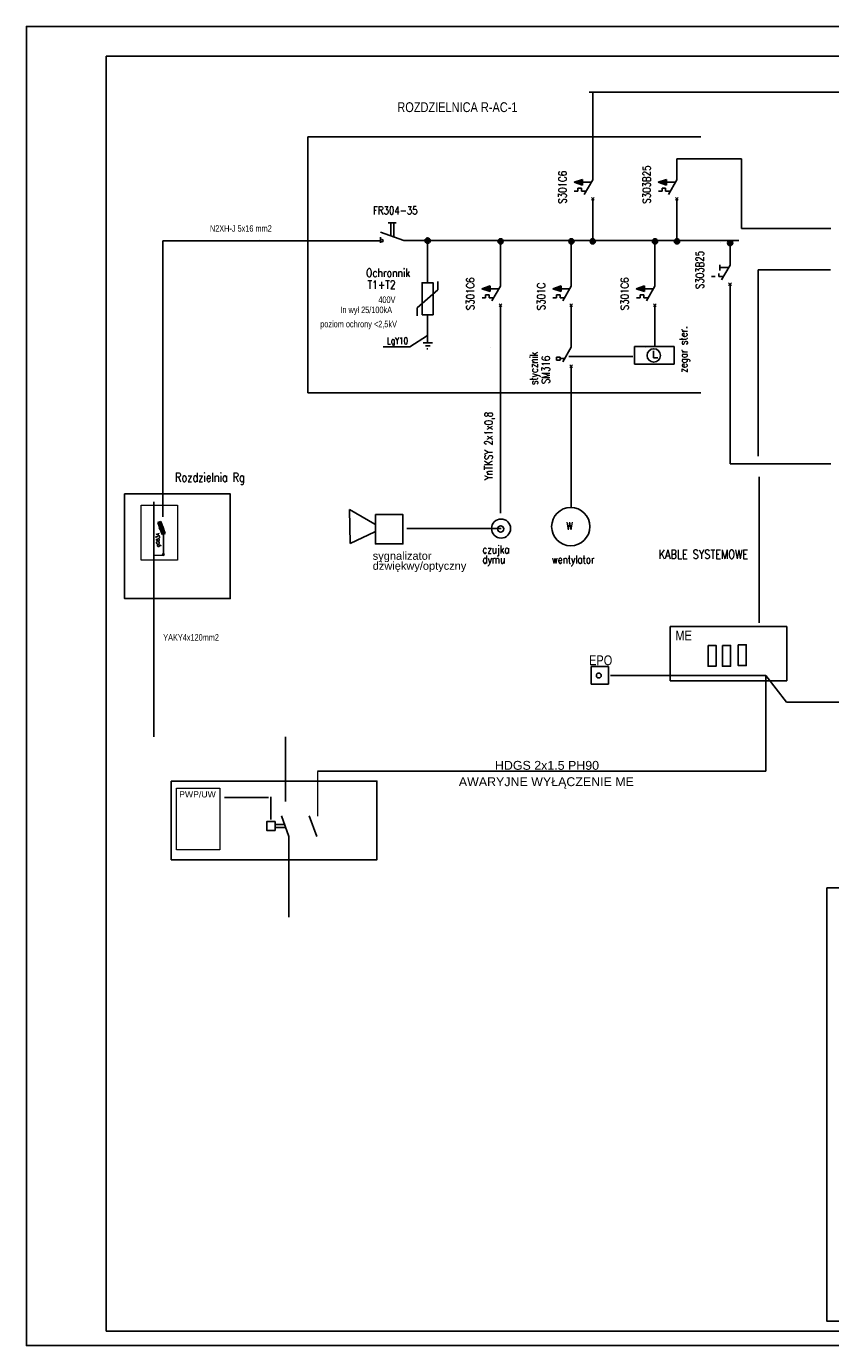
# Model space of a CAD drawing. Header units: millimetres. Extents: x 18084 to 47233, y 38174 to 56392.
# Tile 36 of 251: x 24434 to 26245, y 38174 to 41143. Entities that reach past the tile are written whole.
import ezdxf
from ezdxf.enums import TextEntityAlignment as Align
from ezdxf.lldxf.tags import DXFTag

# ---------------------------------------------------------------- set-up
doc = ezdxf.new("R2010")
doc.units = ezdxf.units.MM
doc.header["$LTSCALE"] = 100
for name, pattern in [('ACAD_ISO03W100', [30, 12, -18]), ('ACAD_ISO11W100', [33.5, 12, -3, 12, -3, 0.5, -3]), ('BN-Dasch0_9mm-Space0_9mm', [20, 10, -10]), ('HIDDEN', [0.375, 0.25, -0.125])]:
    doc.linetypes.add(name, pattern=pattern)
for name, color, linetype in [('E1', 34, 'Continuous'), ('E2', 5, 'Continuous'), ('E4', 1, 'Continuous'), ('E5', 7, 'Continuous'), ('E_ramka_wew', 10, 'Continuous'), ('E_ramka_zew', 9, 'Continuous'), ('EL_opis_c', 4, 'Continuous'), ('EL_przewody', 6, 'Continuous'), ('EL_schemat', 6, 'Continuous'), ('EL_symbol_c', 4, 'Continuous'), ('EL_symbol_g', 2, 'Continuous'), ('Elprzew', 6, 'Continuous'), ('eodgro', 6, 'Continuous'), ('przewody', 6, 'Continuous'), ('RAMKA', 1, 'Continuous')]:
    doc.layers.add(name, color=color, linetype=linetype)
for name, color, linetype, lineweight in [('Ekabel', 1, 'ACAD_ISO03W100', 50), ('etabel', 1, 'Continuous', 35), ('PRO_LUC_WYPOSAZENIE', 8, 'Continuous', 0)]:
    doc.layers.add(name, color=color, linetype=linetype, lineweight=lineweight)
doc.styles.add('ARIAL', font='arial.ttf', dxfattribs={"width": 0.8})
doc.styles.add('DIM', font='ROMANS.shx', dxfattribs={"width": 0.8})
doc.styles.add('GENERATED_STYLE_2', font='arial.ttf')
doc.styles.add('ROMANS', font='romans.shx', dxfattribs={"width": 0.7})
doc.styles.get("Standard").update_dxf_attribs({"font": 'arial.ttf'})
tags = doc.linetypes.add('DASHED', pattern=[19.05, 12.7, -6.35]).pattern_tags.tags
tags[6:7] = [DXFTag(74, 4), DXFTag(75, 0), DXFTag(340, '0'), DXFTag(46, 1.0), DXFTag(50, 0.0), DXFTag(44, 0.0), DXFTag(45, 0.0)]
tags[4:5] = [DXFTag(74, 4), DXFTag(75, 0), DXFTag(340, '0'), DXFTag(46, 1.0), DXFTag(50, 0.0), DXFTag(44, 0.0), DXFTag(45, 0.0)]

# ---------------------------------------------------------------- blocks, each defined once
blk = doc.blocks.new('ochronnik')
at = {"layer": 'E1'}
for p, q in [((1807.23, 226.95), (1807.23, 228.25)), ((1809.56, 227.21), (1809.56, 225.4)), ((1804.89, 221.31), (1809.56, 225.4)), ((1804.89, 221.31), (1804.89, 219.5)), ((1807.23, 219.76), (1807.23, 218.46))]:
    blk.add_line(p, q, dxfattribs=at)
blk.add_lwpolyline([(1806, 219.76), (1808.46, 219.76), (1808.46, 226.95), (1806, 226.95)], close=True, dxfattribs=at)
blk = doc.blocks.new('EL_wyłQ')
at = {"layer": 'EL_symbol_g', "color": 4}
for p, q in [((-4.69, 5), (-4.69, 2)), ((-4.69, 4), (-1.46, 4)), ((-4.69, 3), (-1.09, 3))]:
    blk.add_line(p, q, dxfattribs=at)
at = {"layer": 'EL_symbol_g'}
blk.add_line((0, 0), (-2.55, 7), dxfattribs=at)
blk = doc.blocks.new('EL_puszka')
at = {"layer": 'EL_schemat'}
blk.add_hatch(color=256, dxfattribs=at).paths.add_polyline_path([(0.65, 0, 1), (-0.65, 0, 1)])
blk.add_circle((0, 0), 0.65, dxfattribs=at)

msp = doc.modelspace()

# ---------------------------------------------------------------- hatches: boundary and pattern name
for points in [[(25343.6, 40661.2, 1), (25331.7, 40661.2, 1)], [(25507.8, 40659.6, 1), (25496, 40659.6, 1)], [(25667.4, 40659.6, 1), (25655.6, 40659.6, 1)], [(25715.5, 40659.6, 1), (25703.7, 40659.6, 1)], [(25855.5, 40659.6, 1), (25843.7, 40659.6, 1)], [(25905, 40659.6, 1), (25893.2, 40659.6, 1)], [(26024.7, 40655.9, 1), (26012.9, 40655.9, 1)]]:
    msp.add_hatch(color=256).paths.add_polyline_path(points)
at = {"layer": 'E1'}
for points in [[(25686.2, 40798.8), (25667.6, 40792.6), (25686.2, 40786.3), (25686.2, 40792.6)], [(25686.2, 40798.8), (25667.6, 40792.6), (25686.2, 40786.3), (25686.2, 40792.6)], [(25686.3, 40798.8), (25667.7, 40792.6), (25686.3, 40786.3), (25686.3, 40792.6)], [(25686.3, 40798.8), (25667.7, 40792.6), (25686.3, 40786.3), (25686.3, 40792.6)], [(25875.7, 40798.8), (25857.1, 40792.6), (25875.7, 40786.3), (25875.7, 40792.6)], [(25875.7, 40798.8), (25857.1, 40792.6), (25875.7, 40786.3), (25875.7, 40792.6)], [(25875.8, 40798.8), (25857.2, 40792.6), (25875.8, 40786.3), (25875.8, 40792.6)], [(25875.8, 40798.8), (25857.2, 40792.6), (25875.8, 40786.3), (25875.8, 40792.6)], [(25478.5, 40559.1), (25459.9, 40552.8), (25478.5, 40546.6), (25478.5, 40552.8)], [(25478.5, 40559.1), (25459.9, 40552.8), (25478.5, 40546.6), (25478.5, 40552.8)], [(25478.6, 40559.1), (25460, 40552.8), (25478.6, 40546.6), (25478.6, 40552.8)], [(25478.6, 40559.1), (25460, 40552.8), (25478.6, 40546.6), (25478.6, 40552.8)], [(25638.1, 40559.1), (25619.5, 40552.8), (25638.1, 40546.6), (25638.1, 40552.8)], [(25638.1, 40559.1), (25619.5, 40552.8), (25638.1, 40546.6), (25638.1, 40552.8)], [(25638.1, 40559.1), (25619.6, 40552.8), (25638.1, 40546.6), (25638.1, 40552.8)], [(25638.1, 40559.1), (25619.6, 40552.8), (25638.1, 40546.6), (25638.1, 40552.8)], [(25826.2, 40559.1), (25807.6, 40552.8), (25826.2, 40546.6), (25826.2, 40552.8)], [(25826.2, 40559.1), (25807.6, 40552.8), (25826.2, 40546.6), (25826.2, 40552.8)], [(25826.3, 40559.1), (25807.7, 40552.8), (25826.3, 40546.6), (25826.3, 40552.8)], [(25826.3, 40559.1), (25807.7, 40552.8), (25826.3, 40546.6), (25826.3, 40552.8)]]:
    msp.add_hatch(color=256, dxfattribs=at).paths.add_polyline_path(points)

# ---------------------------------------------------------------- linework, layer by layer
for p, q in [((24958.7, 40661.8), (25063.5, 40661)), ((25337.7, 40431), (25327.7, 40431)), ((25327.7, 40431), (25348.5, 40431)), ((25332.7, 40424.5), (25343.4, 40424.5)), ((25336.2, 40417.5), (25338.1, 40417.5))]:
    msp.add_line(p, q)
at = {"linetype": 'ACAD_ISO11W100'}
msp.add_line((25231.3, 40668.9), (25231.3, 40656.5), dxfattribs=at)
msp.add_lwpolyline([(25883.6, 39792.4), (26146.6, 39792.4), (26146.6, 39670.6), (25883.6, 39670.6)], close=True, dxfattribs=at)
msp.add_lwpolyline([(24760.4, 39444.8), (25223.6, 39444.8), (25223.6, 39267.5), (24760.4, 39267.5)], close=True)
for centre in [(25337.7, 40661.2), (25501.9, 40659.6), (25661.5, 40659.6), (25709.6, 40659.6), (25849.6, 40659.6), (25899.1, 40659.6), (26018.8, 40655.9)]:
    msp.add_circle(centre, 5.91)
at = {"layer": 'E1', "linetype": 'Continuous'}
for p, q in [((25709.4, 40798.1), (25709.4, 40845.2)), ((25709.4, 40798.1), (25709.4, 40845.2)), ((25899, 40798.1), (25899, 40845.2)), ((25899, 40798.1), (25899, 40845.2)), ((25668, 40772.4), (25676, 40772.4)), ((25668, 40772.4), (25676, 40772.4)), ((25668.1, 40772.4), (25676.1, 40772.4)), ((25668.1, 40772.4), (25676.1, 40772.4)), ((25676.1, 40772.4), (25676.1, 40779)), ((25676.1, 40779), (25684.1, 40779)), ((25676.1, 40779), (25684.1, 40779)), ((25676.1, 40772.4), (25676.1, 40779)), ((25676.1, 40779), (25684.1, 40779)), ((25676.1, 40779), (25684.1, 40779)), ((25684.1, 40772.4), (25684.1, 40779)), ((25684.1, 40772.4), (25684.1, 40779)), ((25694.5, 40772.4, 1.8), (25684.1, 40772.4, 1.8)), ((25694.6, 40772.4, 1.8), (25684.1, 40772.4, 1.8)), ((25694.5, 40772.4, 1.8), (25684.1, 40772.4, 1.8)), ((25694.6, 40772.4, 1.8), (25684.1, 40772.4, 1.8)), ((25709.4, 40798.1), (25690.2, 40765.1)), ((25709.4, 40798.1), (25690.2, 40765.1)), ((25857.6, 40772.4), (25865.5, 40772.4)), ((25857.6, 40772.4), (25865.6, 40772.4)), ((25857.6, 40772.4), (25865.5, 40772.4)), ((25857.6, 40772.4), (25865.6, 40772.4)), ((25865.6, 40772.4), (25865.6, 40779)), ((25865.6, 40779), (25873.6, 40779)), ((25865.6, 40772.4), (25865.6, 40779)), ((25865.6, 40779), (25873.6, 40779)), ((25865.7, 40779), (25873.7, 40779)), ((25865.7, 40779), (25873.7, 40779)), ((25873.7, 40772.4), (25873.7, 40779)), ((25873.7, 40772.4), (25873.7, 40779)), ((25884.1, 40772.4, 1.8), (25873.7, 40772.4, 1.8)), ((25884.1, 40772.4, 1.8), (25873.7, 40772.4, 1.8)), ((25884.1, 40772.4, 1.8), (25873.7, 40772.4, 1.8)), ((25884.1, 40772.4, 1.8), (25873.7, 40772.4, 1.8)), ((25899, 40798.1), (25879.8, 40765.1)), ((25899, 40798.1), (25879.8, 40765.1)), ((25706.4, 40758.3), (25712.4, 40752.3)), ((25706.4, 40752.3), (25712.4, 40758.3)), ((25706.4, 40758.3), (25712.4, 40752.3)), ((25706.4, 40752.3), (25712.4, 40758.3)), ((25709.4, 40755.3), (25709.4, 40736.7)), ((25709.4, 40755.3), (25709.4, 40736.7)), ((25895.9, 40758.3), (25901.9, 40752.3)), ((25895.9, 40752.3), (25901.9, 40758.3)), ((25895.9, 40758.3), (25901.9, 40752.3)), ((25895.9, 40752.3), (25901.9, 40758.3)), ((25898.9, 40755.3), (25898.9, 40736.7)), ((25898.9, 40755.3), (25898.9, 40736.7)), ((26018.6, 40605.9), (26018.6, 40653)), ((26018.6, 40605.9), (26018.6, 40653)), ((25501.8, 40558.4), (25501.8, 40605.4)), ((25501.8, 40558.4), (25501.8, 40605.4)), ((25661.3, 40558.4), (25661.3, 40605.4)), ((25661.3, 40558.4), (25661.3, 40605.4)), ((25849.4, 40558.4), (25849.4, 40605.4)), ((25849.4, 40558.4), (25849.4, 40605.4)), ((26018.6, 40605.9), (25999.4, 40573)), ((26018.6, 40605.9), (25999.4, 40573)), ((25977.2, 40580.3), (25985.2, 40580.3)), ((25977.2, 40580.3), (25985.2, 40580.3)), ((25993.3, 40580.3), (25993.3, 40586.9)), ((25993.3, 40580.3), (25993.3, 40586.9)), ((26003.7, 40580.3, 1.8), (25993.3, 40580.3, 1.8)), ((26003.8, 40580.3, 1.8), (25993.3, 40580.3, 1.8)), ((26003.7, 40580.3, 1.8), (25993.3, 40580.3, 1.8)), ((26003.8, 40580.3, 1.8), (25993.3, 40580.3, 1.8)), ((26015.5, 40566.1), (26021.6, 40560.1)), ((26015.5, 40560.1), (26021.6, 40566.1)), ((26015.5, 40566.1), (26021.6, 40560.1)), ((26015.5, 40560.1), (26021.6, 40566.1)), ((26018.6, 40563.1), (26018.6, 40544.5)), ((26018.6, 40563.1), (26018.6, 40544.5)), ((25460.4, 40532.7), (25468.3, 40532.7)), ((25460.4, 40532.7), (25468.4, 40532.7)), ((25460.4, 40532.7), (25468.3, 40532.7)), ((25460.4, 40532.7), (25468.4, 40532.7)), ((25468.4, 40532.7), (25468.4, 40539.3)), ((25468.4, 40539.3), (25476.4, 40539.3)), ((25468.4, 40532.7), (25468.4, 40539.3)), ((25468.4, 40539.3), (25476.4, 40539.3)), ((25468.5, 40539.3), (25476.5, 40539.3)), ((25468.5, 40539.3), (25476.5, 40539.3)), ((25476.5, 40532.7), (25476.5, 40539.3)), ((25476.5, 40532.7), (25476.5, 40539.3)), ((25486.9, 40532.7, 1.8), (25476.5, 40532.7, 1.8)), ((25486.9, 40532.7, 1.8), (25476.5, 40532.7, 1.8)), ((25486.9, 40532.7, 1.8), (25476.5, 40532.7, 1.8)), ((25486.9, 40532.7, 1.8), (25476.5, 40532.7, 1.8)), ((25501.8, 40558.4), (25482.6, 40525.4)), ((25501.8, 40558.4), (25482.6, 40525.4)), ((25619.9, 40532.7), (25627.9, 40532.7)), ((25619.9, 40532.7), (25627.9, 40532.7)), ((25620, 40532.7), (25628, 40532.7)), ((25620, 40532.7), (25628, 40532.7)), ((25628, 40532.7), (25628, 40539.3)), ((25628, 40539.3), (25635.9, 40539.3)), ((25628, 40539.3), (25636, 40539.3)), ((25628, 40532.7), (25628, 40539.3)), ((25628, 40539.3), (25635.9, 40539.3)), ((25628, 40539.3), (25636, 40539.3)), ((25636, 40532.7), (25636, 40539.3)), ((25636, 40532.7), (25636, 40539.3)), ((25646.4, 40532.7, 1.8), (25636, 40532.7, 1.8)), ((25646.5, 40532.7, 1.8), (25636, 40532.7, 1.8)), ((25646.4, 40532.7, 1.8), (25636, 40532.7, 1.8)), ((25646.5, 40532.7, 1.8), (25636, 40532.7, 1.8)), ((25661.3, 40558.4), (25642.1, 40525.4)), ((25661.3, 40558.4), (25642.1, 40525.4)), ((25808.1, 40532.7), (25816, 40532.7)), ((25808.1, 40532.7), (25816.1, 40532.7)), ((25808.1, 40532.7), (25816, 40532.7)), ((25808.1, 40532.7), (25816.1, 40532.7)), ((25816.1, 40532.7), (25816.1, 40539.3)), ((25816.1, 40539.3), (25824.1, 40539.3)), ((25816.1, 40532.7), (25816.1, 40539.3)), ((25816.1, 40539.3), (25824.1, 40539.3)), ((25816.2, 40539.3), (25824.2, 40539.3)), ((25816.2, 40539.3), (25824.2, 40539.3)), ((25824.2, 40532.7), (25824.2, 40539.3)), ((25824.2, 40532.7), (25824.2, 40539.3)), ((25834.6, 40532.7, 1.8), (25824.2, 40532.7, 1.8)), ((25834.6, 40532.7, 1.8), (25824.2, 40532.7, 1.8)), ((25834.6, 40532.7, 1.8), (25824.2, 40532.7, 1.8)), ((25834.6, 40532.7, 1.8), (25824.2, 40532.7, 1.8)), ((25849.4, 40558.4), (25830.3, 40525.4)), ((25849.4, 40558.4), (25830.3, 40525.4)), ((25498.7, 40518.6), (25504.7, 40512.6)), ((25498.7, 40512.6), (25504.7, 40518.6)), ((25498.7, 40518.6), (25504.7, 40512.6)), ((25498.7, 40512.6), (25504.7, 40518.6)), ((25501.7, 40515.6), (25501.7, 40497)), ((25501.7, 40515.6), (25501.7, 40497)), ((25658.2, 40518.6), (25664.3, 40512.6)), ((25658.2, 40512.6), (25664.3, 40518.6)), ((25658.2, 40518.6), (25664.3, 40512.6)), ((25658.2, 40512.6), (25664.3, 40518.6)), ((25661.2, 40515.6), (25661.2, 40497)), ((25661.2, 40515.6), (25661.2, 40497)), ((25846.4, 40518.6), (25852.4, 40512.6)), ((25846.4, 40512.6), (25852.4, 40518.6)), ((25846.4, 40518.6), (25852.4, 40512.6)), ((25846.4, 40512.6), (25852.4, 40518.6)), ((25849.4, 40515.6), (25849.4, 40497)), ((25849.4, 40515.6), (25849.4, 40497)), ((25661.2, 40421.5), (25642.1, 40388.5)), ((25661.2, 40421.5), (25642.1, 40388.5)), ((25627.9, 40392.3), (25627.9, 40398.9)), ((25627.9, 40398.9), (25635.9, 40398.9)), ((25627.9, 40392.3), (25627.9, 40398.9)), ((25627.9, 40398.9), (25635.9, 40398.9)), ((25628, 40398.9), (25636, 40398.9)), ((25628, 40398.9), (25636, 40398.9)), ((25628, 40392.3), (25636, 40392.3)), ((25636, 40392.3), (25636, 40398.9)), ((25636, 40392.3), (25636, 40398.9)), ((25646.4, 40395.8, 1.8), (25636, 40395.8, 1.8)), ((25646.4, 40395.8, 1.8), (25636, 40395.8, 1.8)), ((25646.4, 40395.8, 1.8), (25636, 40395.8, 1.8)), ((25646.4, 40395.8, 1.8), (25636, 40395.8, 1.8)), ((25658.2, 40381.7), (25664.2, 40375.7)), ((25658.2, 40375.7), (25664.2, 40381.7)), ((25658.2, 40381.7), (25664.2, 40375.7)), ((25658.2, 40375.7), (25664.2, 40381.7)), ((25661.2, 40378.7), (25661.2, 40360.1)), ((25661.2, 40378.7), (25661.2, 40360.1))]:
    msp.add_line(p, q, dxfattribs=at)
at = {"layer": 'E1'}
for p, q in [((25667.6, 40792.6), (25686.2, 40798.8)), ((25667.6, 40792.6), (25686.2, 40798.8)), ((25667.6, 40792.6), (25686.2, 40786.3)), ((25667.6, 40792.6), (25686.2, 40786.3)), ((25667.7, 40792.6), (25686.3, 40798.8)), ((25667.7, 40792.6), (25686.3, 40798.8)), ((25667.7, 40792.6), (25686.3, 40786.3)), ((25667.7, 40792.6), (25686.3, 40786.3)), ((25686.2, 40798.8), (25686.2, 40792.6)), ((25686.2, 40798.8), (25686.2, 40792.6)), ((25706.1, 40792.6), (25686.2, 40792.6)), ((25686.2, 40786.3), (25686.2, 40792.6)), ((25706.1, 40792.6), (25686.2, 40792.6)), ((25686.2, 40786.3), (25686.2, 40792.6)), ((25686.3, 40798.8), (25686.3, 40792.6)), ((25686.3, 40798.8), (25686.3, 40792.6)), ((25706.2, 40792.6), (25686.3, 40792.6)), ((25686.3, 40786.3), (25686.3, 40792.6)), ((25706.2, 40792.6), (25686.3, 40792.6)), ((25686.3, 40786.3), (25686.3, 40792.6)), ((25857.1, 40792.6), (25875.7, 40798.8)), ((25857.1, 40792.6), (25875.7, 40798.8)), ((25857.1, 40792.6), (25875.7, 40786.3)), ((25857.1, 40792.6), (25875.7, 40786.3)), ((25857.2, 40792.6), (25875.8, 40798.8)), ((25857.2, 40792.6), (25875.8, 40798.8)), ((25857.2, 40792.6), (25875.8, 40786.3)), ((25857.2, 40792.6), (25875.8, 40786.3)), ((25875.7, 40798.8), (25875.7, 40792.6)), ((25875.7, 40798.8), (25875.7, 40792.6)), ((25895.7, 40792.6), (25875.7, 40792.6)), ((25875.7, 40786.3), (25875.7, 40792.6)), ((25895.7, 40792.6), (25875.7, 40792.6)), ((25875.7, 40786.3), (25875.7, 40792.6)), ((25875.8, 40798.8), (25875.8, 40792.6)), ((25875.8, 40798.8), (25875.8, 40792.6)), ((25895.7, 40792.6), (25875.8, 40792.6)), ((25875.8, 40786.3), (25875.8, 40792.6)), ((25895.7, 40792.6), (25875.8, 40792.6)), ((25875.8, 40786.3), (25875.8, 40792.6)), ((25248.7, 40701), (25267.1, 40701)), ((25254.5, 40672), (25254.5, 40701)), ((25261.3, 40669.5), (25261.3, 40701)), ((25231.8, 40661), (25194.4, 40661)), ((25231.9, 40680.2), (25284, 40661.2)), ((25284, 40661.2), (25315.5, 40661.2)), ((25995.4, 40606.7), (25995.4, 40600.4)), ((25995.4, 40606.7), (25995.4, 40600.4)), ((25995.4, 40606.7), (25995.4, 40600.4)), ((25995.4, 40606.7), (25995.4, 40600.4)), ((26015.3, 40600.4), (25995.4, 40600.4)), ((25995.4, 40594.1), (25995.4, 40600.4)), ((26015.4, 40600.4), (25995.4, 40600.4)), ((25995.4, 40594.1), (25995.4, 40600.4)), ((26015.3, 40600.4), (25995.4, 40600.4)), ((25995.4, 40594.1), (25995.4, 40600.4)), ((26015.4, 40600.4), (25995.4, 40600.4)), ((25995.4, 40594.1), (25995.4, 40600.4)), ((25459.9, 40552.8), (25478.5, 40559.1)), ((25459.9, 40552.8), (25478.5, 40559.1)), ((25459.9, 40552.8), (25478.5, 40546.6)), ((25459.9, 40552.8), (25478.5, 40546.6)), ((25460, 40552.8), (25478.6, 40559.1)), ((25460, 40552.8), (25478.6, 40559.1)), ((25460, 40552.8), (25478.6, 40546.6)), ((25460, 40552.8), (25478.6, 40546.6)), ((25478.5, 40559.1), (25478.5, 40552.8)), ((25478.5, 40559.1), (25478.5, 40552.8)), ((25498.5, 40552.8), (25478.5, 40552.8)), ((25478.5, 40546.6), (25478.5, 40552.8)), ((25498.5, 40552.8), (25478.5, 40552.8)), ((25478.5, 40546.6), (25478.5, 40552.8)), ((25478.6, 40559.1), (25478.6, 40552.8)), ((25478.6, 40559.1), (25478.6, 40552.8)), ((25498.5, 40552.8), (25478.6, 40552.8)), ((25478.6, 40546.6), (25478.6, 40552.8)), ((25498.5, 40552.8), (25478.6, 40552.8)), ((25478.6, 40546.6), (25478.6, 40552.8)), ((25619.5, 40552.8), (25638.1, 40559.1)), ((25619.5, 40552.8), (25638.1, 40559.1)), ((25619.5, 40552.8), (25638.1, 40546.6)), ((25619.5, 40552.8), (25638.1, 40546.6)), ((25619.6, 40552.8), (25638.1, 40559.1)), ((25619.6, 40552.8), (25638.1, 40559.1)), ((25619.6, 40552.8), (25638.1, 40546.6)), ((25619.6, 40552.8), (25638.1, 40546.6)), ((25638.1, 40559.1), (25638.1, 40552.8)), ((25638.1, 40559.1), (25638.1, 40552.8)), ((25638.1, 40559.1), (25638.1, 40552.8)), ((25638.1, 40559.1), (25638.1, 40552.8)), ((25658, 40552.8), (25638.1, 40552.8)), ((25638.1, 40546.6), (25638.1, 40552.8)), ((25658.1, 40552.8), (25638.1, 40552.8)), ((25638.1, 40546.6), (25638.1, 40552.8)), ((25658, 40552.8), (25638.1, 40552.8)), ((25638.1, 40546.6), (25638.1, 40552.8)), ((25658.1, 40552.8), (25638.1, 40552.8)), ((25638.1, 40546.6), (25638.1, 40552.8)), ((25807.6, 40552.8), (25826.2, 40559.1)), ((25807.6, 40552.8), (25826.2, 40559.1)), ((25807.6, 40552.8), (25826.2, 40546.6)), ((25807.6, 40552.8), (25826.2, 40546.6)), ((25807.7, 40552.8), (25826.3, 40559.1)), ((25807.7, 40552.8), (25826.3, 40559.1)), ((25807.7, 40552.8), (25826.3, 40546.6)), ((25807.7, 40552.8), (25826.3, 40546.6)), ((25826.2, 40559.1), (25826.2, 40552.8)), ((25826.2, 40559.1), (25826.2, 40552.8)), ((25846.1, 40552.8), (25826.2, 40552.8)), ((25826.2, 40546.6), (25826.2, 40552.8)), ((25846.1, 40552.8), (25826.2, 40552.8)), ((25826.2, 40546.6), (25826.2, 40552.8)), ((25826.3, 40559.1), (25826.3, 40552.8)), ((25826.3, 40559.1), (25826.3, 40552.8)), ((25846.2, 40552.8), (25826.3, 40552.8)), ((25826.3, 40546.6), (25826.3, 40552.8)), ((25846.2, 40552.8), (25826.3, 40552.8)), ((25826.3, 40546.6), (25826.3, 40552.8))]:
    msp.add_line(p, q, dxfattribs=at)
msp.add_circle((25234.7, 40661), 2.83, dxfattribs=at)
at = {"layer": 'E4', "color": 0, "linetype": 'ACAD_ISO11W100'}
for p, q in [((25953, 40895), (25068, 40895)), ((25068, 40895), (25068, 40318.9)), ((25068, 40318.9), (25953, 40318.9))]:
    msp.add_line(p, q, dxfattribs=at)
at = {"layer": 'E4'}
msp.add_line((25063.5, 40661), (24741.3, 40661), dxfattribs=at)
at = {"layer": 'E4', "color": 0, "linetype": 'ACAD_ISO11W100'}
msp.add_lwpolyline([(25803.5, 40423.1), (25893.1, 40423.1), (25893.1, 40382.9), (25803.5, 40382.9)], close=True, dxfattribs=at)
at = {"layer": 'E5'}
for p in [(25337.7, 40447.5), (25237.8, 40421.8)]:
    msp.add_line(p, (25297.4, 40421.8), dxfattribs=at)
at = {"layer": 'E_ramka_wew'}
for p, q in [((25978.6, 40995.4), (25701.7, 40995.4)), ((25709.4, 40845.2), (25709.4, 40995.4)), ((25978.6, 40995.4), (27626.9, 40995.4)), ((25899, 40845.2), (26044.5, 40845.2)), ((26044.5, 40845.2), (26044.5, 40688.5)), ((25709.4, 40661.2), (25709.4, 40736.7)), ((25898.9, 40661.2), (25898.9, 40736.7)), ((26044.5, 40688.5), (26245.5, 40688.5)), ((24741.3, 40056.3), (24741.3, 40661)), ((25637.3, 40661.2), (25818.6, 40661.2)), ((25768.8, 40661.2), (25950.1, 40661.2)), ((25857, 40661.2), (26038.4, 40661.2)), ((26018.6, 40469), (26018.6, 40544.5)), ((25501.7, 40421.5), (25501.7, 40497)), ((25661.2, 40421.5), (25661.2, 40497)), ((25849.4, 40421.5), (25849.4, 40497)), ((26018.6, 40469), (26018.6, 40159)), ((26018.6, 40159), (26245.5, 40159)), ((24721, 40072.9), (24721, 39544.6)), ((26099.3, 39466.7), (26099.3, 39682.3)), ((26099.3, 39682.3), (26145.8, 39622.4)), ((26145.8, 39622.4), (26422.3, 39622.4)), ((25018, 39398.4), (25018, 39544.6)), ((25090.1, 39466.7), (26099.3, 39466.7))]:
    msp.add_line(p, q, dxfattribs=at)
at = {"layer": 'E_ramka_wew', "linetype": 'ACAD_ISO11W100'}
for p, q in [((25709.4, 40845.2), (25709.4, 40845.2)), ((25899, 40845.2), (25899, 40845.2)), ((25063.5, 40661), (25231.3, 40661)), ((25311.5, 40661.2), (25476.5, 40661.2)), ((25315.5, 40661.2), (25315.5, 40661.2)), ((25337.7, 40579.3), (25337.7, 40662.9)), ((25342, 40661.2), (25506.9, 40661.2)), ((25472.4, 40661.2), (25637.3, 40661.2)), ((25479.8, 40659.6), (25479.8, 40659.6)), ((25639.4, 40659.6), (25639.4, 40659.6)), ((25687.5, 40659.6), (25687.5, 40659.6)), ((25827.5, 40659.6), (25827.5, 40659.6)), ((25877, 40659.6), (25877, 40659.6)), ((25996.7, 40655.9), (25996.7, 40655.9)), ((26018.6, 40653), (26018.6, 40653)), ((25337.7, 40481.4), (25337.7, 40431)), ((25479.8, 40419.9), (25479.8, 40419.9)), ((25827.5, 40419.9), (25827.5, 40419.9))]:
    msp.add_line(p, q, dxfattribs=at)
at = {"layer": 'E_ramka_wew', "color": 0}
for p, q in [((25501.8, 40605.4), (25501.8, 40653.7)), ((25661.3, 40605.4), (25661.3, 40653.7)), ((25849.4, 40605.4), (25849.4, 40653.7)), ((25846.3, 40413), (25846.3, 40397.3)), ((25846.3, 40397.3), (25855.9, 40397.3)), ((25661.2, 40360.1), (25661.2, 40059.1)), ((25218.6, 40023), (25161.9, 40056.1)), ((25161.9, 40056.1), (25163.6, 39979.2)), ((25163.6, 39979.2), (25219.2, 40005.6)), ((25025.5, 39320.3), (25025.5, 39138.1))]:
    msp.add_line(p, q, dxfattribs=at)
at = {"layer": 'E_ramka_wew', "color": 5}
for p, q in [((26244.8, 40595.4), (26082.3, 40595.4)), ((26082.3, 40595.4), (26082.3, 40175.8)), ((26084.2, 40129.4), (26084.2, 39800.6))]:
    msp.add_line(p, q, dxfattribs=at)
at = {"layer": 'E_ramka_wew', "color": 1, "linetype": 'DASHED'}
msp.add_line((25501.7, 40421.5), (25501.7, 40047.6), dxfattribs=at)
at = {"layer": 'E_ramka_wew', "color": 0, "linetype": 'DASHED'}
for p, q in [((25655.7, 40400), (25799.9, 40400)), ((25503.1, 40013.1), (25290.6, 40013.1))]:
    msp.add_line(p, q, dxfattribs=at)
at = {"layer": 'E_ramka_wew', "color": 7, "linetype": 'Continuous'}
msp.add_lwpolyline([(28584.2, 38206.8), (28584.2, 41076.2), (24614.2, 41076.2), (24614.2, 38206.8)], close=True, dxfattribs=at)
at = {"layer": 'E_ramka_wew', "color": 0}
for points in [[(24655.2, 40091), (24893.4, 40091), (24893.4, 39855.4), (24655.2, 39855.4)], [(25220.2, 40044.5), (25282, 40044.5), (25282, 39978.4), (25220.2, 39978.4)], [(25969.1, 39749.9), (25987.2, 39749.9), (25987.2, 39703.1), (25969.1, 39703.1)], [(26001.6, 39749.9), (26019.7, 39749.9), (26019.7, 39703.1), (26001.6, 39703.1)], [(26037.1, 39751.5), (26055.2, 39751.5), (26055.2, 39704.6), (26037.1, 39704.6)], [(26236.9, 39204.3), (27370.6, 39204.3), (27370.6, 38229), (26236.9, 38229)]]:
    msp.add_lwpolyline(points, close=True, dxfattribs=at)
msp.add_circle((25847, 40402.7), 15.1, dxfattribs=at)
at = {"layer": 'E_ramka_wew', "color": 0, "linetype": 'DASHED'}
for centre, radius in [((25660, 40017.5), 43.1), ((25503.1, 40013.1), 21.5), ((25502.2, 40012.1), 7.18)]:
    msp.add_circle(centre, radius, dxfattribs=at)
at = {"layer": 'E_ramka_zew', "linetype": 'Continuous'}
msp.add_lwpolyline([(28634.2, 38174), (28634.2, 41143.4), (24434.2, 41143.4), (24434.2, 38174)], close=True, dxfattribs=at)
at = {"layer": 'Ekabel', "lineweight": -2}
msp.add_line((26099.3, 39682.3), (25749.3, 39682.3), dxfattribs=at)
msp.add_lwpolyline([(25706.1, 39702.3), (25744.8, 39702.3), (25744.8, 39662.7), (25706.1, 39662.7)], close=True, dxfattribs=at)
msp.add_circle((25723.1, 39682.3), 5.5, dxfattribs=at)
at = {"layer": 'EL_przewody', "linetype": 'BN-Dasch0_9mm-Space0_9mm'}
for p, q in [((24979.2, 39407.7), (24880.5, 39407.7)), ((24984.7, 39409.5), (24984.7, 39358))]:
    msp.add_line(p, q, dxfattribs=at)
at = {"layer": 'EL_symbol_c'}
msp.add_lwpolyline([(24994.3, 39333.6), (24975.6, 39333.6), (24975.6, 39353.6), (24994.3, 39353.6)], close=True, dxfattribs=at)
at = {"layer": 'EL_symbol_g'}
for p, q in [((24746.4, 40002.1), (24736.7, 40028.7)), ((24739.7, 39999.8), (24730, 40026.4)), ((24742.7, 40000.8), (24733, 40027.4)), ((25088.2, 39319.6), (25071.3, 39366.1))]:
    msp.add_line(p, q, dxfattribs=at)
at = {"layer": 'Elprzew', "ltscale": 10}
msp.add_line((24742.7, 40000.8), (24742.7, 39954.6), dxfattribs=at)
at = {"layer": 'eodgro', "color": 0}
for p, q in [((24730, 40026.4), (24736.7, 40028.7)), ((24739.7, 39999.8), (24746.4, 40002.1))]:
    msp.add_line(p, q, dxfattribs=at)
at = {"layer": 'eodgro'}
for p, q in [((24741.3, 40039.5), (24741.3, 40056.3)), ((24732.1, 40015), (24742.7, 40018.8)), ((24732.8, 40012.8), (24743.4, 40016.6)), ((24733.8, 40010.3), (24744.4, 40014.1))]:
    msp.add_line(p, q, dxfattribs=at)
at = {"layer": 'etabel', "color": 1, "lineweight": 20}
for p, q in [((24742.7, 39952.6), (24721.2, 39952.6)), ((25090.5, 39365.9), (25090.5, 39466.4))]:
    msp.add_line(p, q, dxfattribs=at)
msp.add_lwpolyline([(24692.9, 40065.9), (24774.8, 40065.9), (24774.8, 39942.3), (24692.9, 39942.3)], close=True, dxfattribs=at)
at = {"layer": 'PRO_LUC_WYPOSAZENIE', "color": 1}
msp.add_lwpolyline([(24772.3, 39429.1), (24869.8, 39429.1), (24869.8, 39289.7), (24772.3, 39289.7)], close=True, dxfattribs=at)

# ---------------------------------------------------------------- block references
at = {"layer": 'E2', "xscale": 10, "yscale": 10, "zscale": 10}
msp.add_blockref('ochronnik', (7265.4, 38296.8), dxfattribs=at)
msp.add_blockref('ochronnik', (7265.4, 38296.8), dxfattribs=at)
at = {"layer": 'EL_symbol_g', "xscale": 6.648480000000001, "yscale": 6.648480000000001, "zscale": 6.648480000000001}
msp.add_blockref('EL_wyłQ', (25025.5, 39320.3), dxfattribs=at)
at = {"layer": 'przewody', "xscale": 3, "yscale": 3, "zscale": 3}
msp.add_blockref('EL_puszka', (24742.7, 39954.6), dxfattribs=at)
msp.add_blockref('EL_puszka', (24742.7, 39954.6), dxfattribs=at)
msp.add_blockref('EL_puszka', (24742.7, 39954.6), dxfattribs=at)

# ---------------------------------------------------------------- texts
at = {"style": 'ROMANS', "width": 0.8}
for s, p in [('Rozdzielnia Rg', (24847.6, 40112.5)), ('KABLE SYSTEMOWE', (25958.6, 39939.3))]:
    msp.add_text(s, height=20, dxfattribs=at).set_placement(p, align=Align.BOTTOM_CENTER)
at = {"color": 1, "style": 'ARIAL'}
for s, p in [('HDGS 2x1.5 PH90', (25606.5, 39464.1)), ('AWARYJNE WYŁĄCZENIE ME', (25605.1, 39427.3))]:
    msp.add_text(s, height=20, dxfattribs=at).set_placement(p, align=Align.BOTTOM_CENTER)
msp.add_text('PWP/UW', height=14, rotation=360).set_placement((24778.2, 39407.9))
at = {"layer": 'E2', "linetype": 'HIDDEN', "style": 'ROMANS', "width": 0.8}
for s, height, p in [('S301C6', 17.75, (25650.3, 40744.5)), ('S303B25', 17.75, (25839.8, 40744.5)), ('S303B25', 17.75, (25959.5, 40552.3)), ('S301C6', 17.75, (25442.6, 40504.7)), ('S301C6', 17.75, (25790.3, 40504.7)), ('S301C', 17.75, (25602.2, 40504.7)), ('zegar ster.', 17.748, (25922.5, 40364)), ('stycznik', 17.75, (25585.8, 40336.1)), ('SM316', 17.75, (25612.7, 40338.8)), ('YnTKSY 2x1x0,8', 17.748, (25483.9, 40122.4))]:
    msp.add_text(s, height=height, rotation=90, dxfattribs=at).set_placement(p)
for s, height, p in [('FR304-35', 17.75, (25214.8, 40720.3)), ('W', 17.7, (25649.7, 40010.1)), ('czujka ', 17.75, (25461.1, 39957.1)), ('dymu', 17.75, (25461.1, 39934.7)), ('wentylator', 17.75, (25617.4, 39934.7))]:
    msp.add_text(s, height=height, dxfattribs=at).set_placement(p)
at = {"layer": 'E2', "style": 'DIM', "width": 0.8}
for s, height, p in [('Ochronnik ', 18.74, (25199.2, 40579.4)), ('T1+T2', 18.74, (25202.6, 40552.6)), ('LgY10', 14.79, (25246.2, 40428.4))]:
    msp.add_text(s, height=height, dxfattribs=at).set_placement(p)
at = {"layer": 'E2', "linetype": 'HIDDEN', "style": 'ARIAL'}
for s, p in [('sygnalizator', (25214.1, 39942.8)), ('dżwiękwy/optyczny', (25214.1, 39920.3))]:
    msp.add_text(s, height=17.748, dxfattribs=at).set_placement(p)
at = {"layer": 'EL_opis_c', "style": 'ROMANS'}
msp.add_text('gG63A', height=7.6, rotation=90, dxfattribs=at).set_placement((24734.1, 39971.4))
at = {"layer": 'RAMKA', "color": 0, "linetype": 'Continuous', "style": 'GENERATED_STYLE_2', "width": 0.8}
for s, height, p in [('ROZDZIELNICA R-AC-1', 22.113, (25404.8, 40943.9)), ('N2XH-J 5x16 mm2', 14.742, (24917.1, 40676.8)), ('YAKY4x120mm2', 14.742, (24805.1, 39756.3)), ('ME', 22.11, (25914.2, 39754.8)), ('EPO', 22.11, (25727.4, 39698.9))]:
    msp.add_text(s, height=height, dxfattribs=at).set_placement(p, align=Align.BOTTOM_CENTER)
for s, height, p in [('400V', 14.74, (25226.8, 40520.8)), ('In wył 25/100kA', 14.742, (25141.3, 40498)), ('poziom ochrony <2,5kV', 14.742, (25096, 40466.1))]:
    msp.add_text(s, height=height, dxfattribs=at).set_placement(p)

doc.saveas('drawing.dxf')
